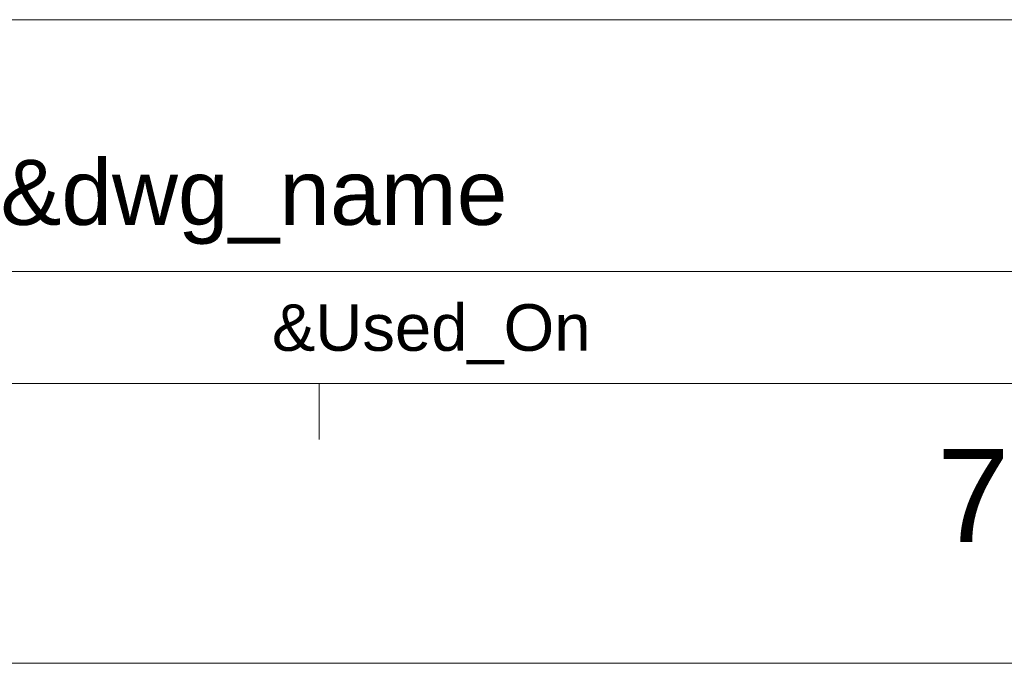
# Model space of a CAD drawing. Extents: x 808 to 1699, y 60 to 690.
# Tile 11 of 19: x 1441 to 1520, y 60 to 112. Entities that reach past the tile are written whole.
import ezdxf
from ezdxf.enums import TextEntityAlignment as Align

# ---------------------------------------------------------------- set-up
doc = ezdxf.new("R2010")
doc.units = 0
doc.header["$LTSCALE"] = 2
doc.header["$MEASUREMENT"] = 0
doc.layers.get('0').update_dxf_attribs({"linetype": 'CONTINUOUS'})
doc.styles.add('TEXTSTYLE_1', font='ARIAL.TTF')

msp = doc.modelspace()

# ---------------------------------------------------------------- linework, layer by layer
at = {"linetype": 'Continuous', "lineweight": 5}
for p, q in [((1391.763, 111.581), (1676.763, 111.581)), ((1391.763, 91.331), (1661.763, 91.331)), ((830.763, 82.331), (1676.763, 82.331)), ((1465.263, 82.331), (1465.263, 77.831)), ((808.263, 59.831), (1699.263, 59.831))]:
    msp.add_line(p, q, dxfattribs=at)

# ---------------------------------------------------------------- texts
at = {"linetype": 'Continuous', "lineweight": 5, "style": 'TEXTSTYLE_1'}
for s, height, p in [('&dwg_name', 5.25, (1460.013, 95.081)), ('&Used_On', 3.75, (1474.263, 84.956)), ('7', 7.5, (1517.857, 69.573))]:
    msp.add_text(s, height=height, dxfattribs=at).set_placement(p, align=Align.CENTER)

doc.saveas('drawing.dxf')
